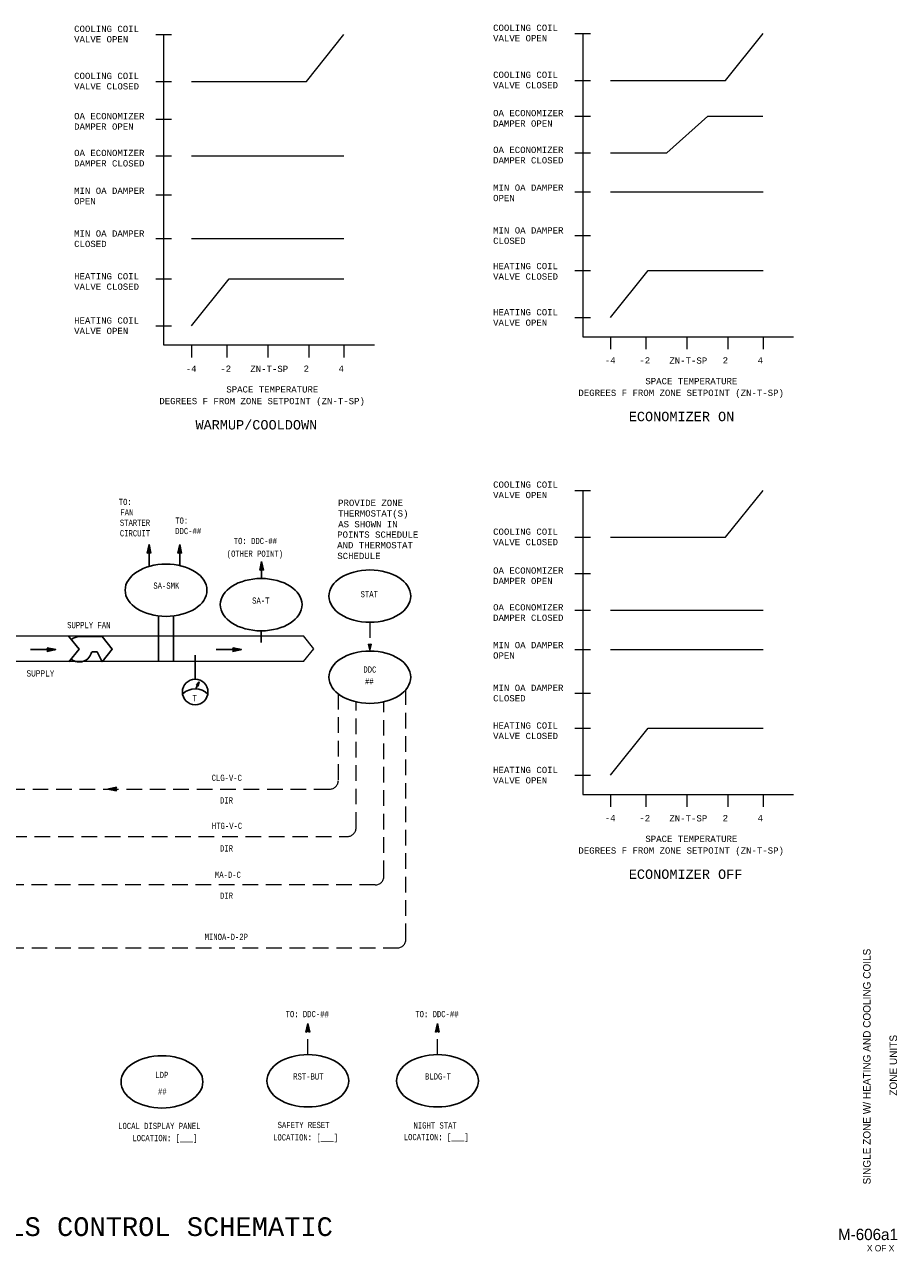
# Model space of a CAD drawing. Header units: inches. Extents: x 2.3 to 32.1, y 0.4 to 20.1.
# Tile 4 of 4: x 18.2 to 32.1, y 0.4 to 20.1. Entities that reach past the tile are written whole.
import ezdxf
from ezdxf.enums import TextEntityAlignment as Align

# ---------------------------------------------------------------- set-up
doc = ezdxf.new("R2010")
doc.units = ezdxf.units.IN
doc.header["$MEASUREMENT"] = 0
doc.linetypes.add('HIDDEN', pattern=[0.375, 0.25, -0.125])
for name, color, linetype, lineweight in [('G-ANNO-DATA', 7, 'Continuous', 0), ('M-ANNO-SYMB', 6, 'Continuous', 30), ('M-ANNO-TEXT', 2, 'Continuous', 30), ('M-DIAG-GRPH', 6, 'Continuous', 13), ('M-DIAG-INPD', 1, 'Continuous', 0)]:
    doc.layers.add(name, color=color, linetype=linetype, lineweight=lineweight)
doc.styles.add('CONTROLTXT', font='monotxt.shx')
doc.styles.add('Style-LOW_RES_FILLED', font='LOW_RES_FILLED.shx')

msp = doc.modelspace()

# ---------------------------------------------------------------- linework, layer by layer
at = {"layer": 'M-ANNO-SYMB', "linetype": 'Continuous'}
for p, q in [((20.172, 11.747), (20.142, 11.606)), ((20.142, 11.606), (20.172, 11.621)), ((20.143, 11.613), (20.147, 11.609)), ((20.144, 11.618), (20.19, 11.663)), ((20.145, 11.608), (20.192, 11.655)), ((20.145, 11.621), (20.154, 11.613)), ((20.147, 11.632), (20.188, 11.672)), ((20.147, 11.63), (20.161, 11.616)), ((20.149, 11.639), (20.168, 11.62)), ((20.15, 11.645), (20.186, 11.681)), ((20.151, 11.648), (20.182, 11.616)), ((20.153, 11.659), (20.184, 11.69)), ((20.153, 11.656), (20.202, 11.607)), ((20.155, 11.665), (20.199, 11.621)), ((20.156, 11.672), (20.182, 11.699)), ((20.156, 11.674), (20.196, 11.634)), ((20.158, 11.683), (20.193, 11.648)), ((20.159, 11.686), (20.18, 11.707)), ((20.16, 11.691), (20.19, 11.661)), ((20.162, 11.699), (20.178, 11.716)), ((20.162, 11.7), (20.187, 11.675)), ((20.164, 11.709), (20.184, 11.688)), ((20.165, 11.713), (20.177, 11.725)), ((20.166, 11.718), (20.181, 11.702)), ((20.166, 11.618), (20.193, 11.646)), ((20.168, 11.726), (20.175, 11.733)), ((20.168, 11.726), (20.179, 11.715)), ((20.169, 11.735), (20.176, 11.729)), ((20.17, 11.74), (20.173, 11.742)), ((20.171, 11.744), (20.173, 11.742)), ((20.202, 11.606), (20.172, 11.747)), ((20.172, 11.621), (20.202, 11.606)), ((20.177, 11.619), (20.195, 11.637)), ((20.184, 11.615), (20.197, 11.629)), ((20.191, 11.612), (20.199, 11.62)), ((20.198, 11.608), (20.201, 11.611)), ((20.633, 11.606), (20.663, 11.747)), ((20.663, 11.621), (20.633, 11.606)), ((20.683, 11.656), (20.634, 11.607)), ((20.637, 11.608), (20.634, 11.611)), ((20.681, 11.665), (20.636, 11.621)), ((20.644, 11.612), (20.636, 11.62)), ((20.651, 11.615), (20.638, 11.629)), ((20.679, 11.674), (20.639, 11.634)), ((20.658, 11.619), (20.64, 11.637)), ((20.677, 11.683), (20.642, 11.648)), ((20.67, 11.618), (20.642, 11.646)), ((20.691, 11.608), (20.644, 11.655)), ((20.675, 11.691), (20.645, 11.661)), ((20.691, 11.618), (20.646, 11.663)), ((20.673, 11.7), (20.648, 11.675)), ((20.688, 11.632), (20.648, 11.672)), ((20.685, 11.645), (20.649, 11.681)), ((20.671, 11.709), (20.651, 11.688)), ((20.682, 11.659), (20.651, 11.69)), ((20.679, 11.672), (20.653, 11.699)), ((20.685, 11.648), (20.653, 11.616)), ((20.67, 11.718), (20.654, 11.702)), ((20.676, 11.686), (20.655, 11.707)), ((20.668, 11.726), (20.657, 11.715)), ((20.674, 11.699), (20.657, 11.716)), ((20.671, 11.713), (20.659, 11.725)), ((20.666, 11.735), (20.66, 11.729)), ((20.668, 11.726), (20.661, 11.733)), ((20.663, 11.747), (20.693, 11.606)), ((20.664, 11.744), (20.663, 11.742)), ((20.665, 11.74), (20.663, 11.742)), ((20.693, 11.606), (20.663, 11.621)), ((20.686, 11.639), (20.667, 11.62)), ((20.688, 11.63), (20.674, 11.616)), ((20.69, 11.621), (20.681, 11.613)), ((20.692, 11.613), (20.688, 11.609)), ((21.972, 11.473), (21.942, 11.333)), ((21.945, 11.345), (21.99, 11.39)), ((21.948, 11.359), (21.988, 11.399)), ((21.951, 11.372), (21.986, 11.408)), ((21.954, 11.386), (21.985, 11.417)), ((21.955, 11.392), (21.999, 11.348)), ((21.957, 11.399), (21.983, 11.426)), ((21.957, 11.401), (21.996, 11.361)), ((21.959, 11.413), (21.981, 11.434)), ((21.959, 11.41), (21.994, 11.375)), ((21.961, 11.418), (21.991, 11.388)), ((21.962, 11.426), (21.979, 11.443)), ((21.963, 11.427), (21.988, 11.402)), ((21.964, 11.436), (21.985, 11.415)), ((22.002, 11.333), (21.972, 11.473)), ((21.942, 11.333), (21.972, 11.348)), ((21.944, 11.34), (21.948, 11.336)), ((21.945, 11.335), (21.992, 11.382)), ((21.946, 11.348), (21.955, 11.34)), ((21.948, 11.357), (21.962, 11.343)), ((21.949, 11.366), (21.969, 11.347)), ((21.951, 11.375), (21.983, 11.343)), ((21.953, 11.383), (22.002, 11.334)), ((21.966, 11.345), (21.994, 11.373)), ((21.972, 11.348), (22.002, 11.333)), ((21.977, 11.346), (21.996, 11.364)), ((21.985, 11.342), (21.998, 11.356)), ((21.992, 11.339), (22, 11.347)), ((21.999, 11.335), (22.001, 11.338)), ((20.321, 10.603), (20.321, 9.88)), ((20.564, 10.603), (20.564, 9.88)), ((21.966, 10.365), (21.966, 10.175)), ((18.275, 10.063), (18.68, 10.063)), ((18.54, 10.093), (18.68, 10.063)), ((18.59, 10.044), (18.54, 10.093)), ((18.555, 10.063), (18.54, 10.093)), ((18.68, 10.063), (18.54, 10.033)), ((18.54, 10.033), (18.555, 10.063)), ((18.541, 10.09), (18.544, 10.092)), ((18.541, 10.036), (18.588, 10.083)), ((18.546, 10.035), (18.542, 10.039)), ((18.545, 10.083), (18.553, 10.091)), ((18.555, 10.037), (18.546, 10.046)), ((18.549, 10.076), (18.562, 10.089)), ((18.563, 10.039), (18.549, 10.053)), ((18.581, 10.042), (18.55, 10.074)), ((18.551, 10.036), (18.597, 10.081)), ((18.552, 10.068), (18.571, 10.087)), ((18.552, 10.057), (18.579, 10.085)), ((18.572, 10.04), (18.553, 10.06)), ((18.598, 10.046), (18.554, 10.09)), ((18.565, 10.039), (18.605, 10.079)), ((18.607, 10.048), (18.568, 10.087)), ((18.578, 10.042), (18.614, 10.077)), ((18.616, 10.05), (18.581, 10.085)), ((18.592, 10.045), (18.623, 10.076)), ((18.625, 10.052), (18.595, 10.082)), ((18.605, 10.048), (18.632, 10.074)), ((18.633, 10.054), (18.608, 10.079)), ((18.619, 10.05), (18.64, 10.072)), ((18.642, 10.055), (18.622, 10.076)), ((18.632, 10.053), (18.649, 10.07)), ((18.651, 10.057), (18.635, 10.073)), ((18.646, 10.056), (18.658, 10.068)), ((18.66, 10.059), (18.649, 10.07)), ((18.659, 10.059), (18.667, 10.066)), ((18.668, 10.061), (18.662, 10.067)), ((18.673, 10.062), (18.675, 10.064)), ((18.677, 10.063), (18.676, 10.064)), ((21.247, 10.063), (21.652, 10.063)), ((21.512, 10.093), (21.652, 10.063)), ((21.527, 10.063), (21.512, 10.093)), ((21.652, 10.063), (21.512, 10.033)), ((21.512, 10.033), (21.527, 10.063)), ((21.562, 10.044), (21.513, 10.093)), ((21.513, 10.036), (21.56, 10.083)), ((21.514, 10.09), (21.517, 10.092)), ((21.518, 10.035), (21.515, 10.039)), ((21.517, 10.083), (21.525, 10.091)), ((21.527, 10.037), (21.518, 10.046)), ((21.521, 10.076), (21.534, 10.089)), ((21.553, 10.042), (21.522, 10.074)), ((21.536, 10.039), (21.522, 10.053)), ((21.524, 10.057), (21.552, 10.085)), ((21.524, 10.036), (21.569, 10.081)), ((21.525, 10.068), (21.543, 10.087)), ((21.545, 10.04), (21.525, 10.06)), ((21.571, 10.046), (21.526, 10.09)), ((21.537, 10.039), (21.578, 10.079)), ((21.58, 10.048), (21.54, 10.087)), ((21.551, 10.042), (21.587, 10.077)), ((21.588, 10.05), (21.553, 10.085)), ((21.564, 10.045), (21.595, 10.076)), ((21.597, 10.052), (21.567, 10.082)), ((21.578, 10.048), (21.604, 10.074)), ((21.606, 10.054), (21.58, 10.079)), ((21.591, 10.05), (21.613, 10.072)), ((21.614, 10.055), (21.594, 10.076)), ((21.605, 10.053), (21.622, 10.07)), ((21.623, 10.057), (21.607, 10.073)), ((21.618, 10.056), (21.63, 10.068)), ((21.632, 10.059), (21.621, 10.07)), ((21.632, 10.059), (21.639, 10.066)), ((21.641, 10.061), (21.634, 10.067)), ((21.645, 10.062), (21.648, 10.064)), ((21.649, 10.063), (21.648, 10.064)), ((20.912, 9.973), (20.912, 9.589)), ((20.93, 9.493), (20.972, 9.549)), ((20.947, 9.494), (20.93, 9.493)), ((20.962, 9.505), (20.931, 9.493)), ((20.936, 9.493), (20.934, 9.498)), ((20.963, 9.51), (20.935, 9.499)), ((20.94, 9.493), (20.937, 9.502)), ((20.964, 9.514), (20.939, 9.504)), ((20.944, 9.494), (20.94, 9.505)), ((20.961, 9.501), (20.941, 9.493)), ((20.949, 9.491), (20.942, 9.509)), ((20.965, 9.518), (20.943, 9.51)), ((20.956, 9.482), (20.945, 9.512)), ((20.966, 9.522), (20.947, 9.515)), ((20.958, 9.487), (20.947, 9.516)), ((20.957, 9.481), (20.947, 9.494)), ((20.96, 9.497), (20.948, 9.492)), ((20.96, 9.493), (20.95, 9.519)), ((20.959, 9.493), (20.95, 9.489)), ((20.967, 9.527), (20.951, 9.52)), ((20.961, 9.5), (20.952, 9.523)), ((20.959, 9.488), (20.953, 9.486)), ((20.968, 9.531), (20.954, 9.526)), ((20.962, 9.506), (20.955, 9.526)), ((20.958, 9.484), (20.955, 9.483)), ((20.972, 9.549), (20.957, 9.481)), ((20.964, 9.513), (20.957, 9.53)), ((20.968, 9.535), (20.958, 9.531)), ((20.965, 9.52), (20.96, 9.533)), ((20.969, 9.539), (20.962, 9.537)), ((20.967, 9.526), (20.963, 9.537)), ((20.968, 9.533), (20.965, 9.54)), ((19.511, 7.833), (19.651, 7.863)), ((19.612, 7.855), (19.576, 7.819)), ((19.626, 7.857), (19.585, 7.817)), ((19.639, 7.86), (19.594, 7.815)), ((19.649, 7.86), (19.602, 7.813)), ((19.609, 7.854), (19.641, 7.823)), ((19.618, 7.856), (19.638, 7.836)), ((19.627, 7.858), (19.641, 7.844)), ((19.651, 7.863), (19.636, 7.833)), ((19.636, 7.86), (19.645, 7.851)), ((19.645, 7.861), (19.648, 7.858)), ((19.651, 7.803), (19.511, 7.833)), ((19.513, 7.833), (19.515, 7.832)), ((19.517, 7.834), (19.515, 7.832)), ((19.522, 7.835), (19.528, 7.829)), ((19.531, 7.837), (19.524, 7.83)), ((19.531, 7.837), (19.542, 7.826)), ((19.544, 7.84), (19.533, 7.828)), ((19.54, 7.839), (19.555, 7.823)), ((19.558, 7.843), (19.541, 7.826)), ((19.548, 7.841), (19.569, 7.82)), ((19.571, 7.846), (19.55, 7.824)), ((19.557, 7.843), (19.582, 7.817)), ((19.585, 7.849), (19.559, 7.823)), ((19.566, 7.845), (19.596, 7.815)), ((19.598, 7.852), (19.567, 7.821)), ((19.574, 7.846), (19.609, 7.812)), ((19.583, 7.848), (19.623, 7.809)), ((19.592, 7.85), (19.636, 7.806)), ((19.601, 7.852), (19.65, 7.803)), ((19.639, 7.839), (19.611, 7.811)), ((19.638, 7.828), (19.62, 7.809)), ((19.642, 7.821), (19.629, 7.808)), ((19.636, 7.833), (19.651, 7.803)), ((19.645, 7.814), (19.637, 7.806)), ((19.649, 7.807), (19.646, 7.804)), ((22.712, 4.081), (22.682, 3.941)), ((22.682, 3.941), (22.712, 3.956)), ((22.683, 3.947), (22.687, 3.943)), ((22.684, 3.952), (22.729, 3.998)), ((22.684, 3.942), (22.731, 3.989)), ((22.685, 3.956), (22.694, 3.947)), ((22.687, 3.966), (22.728, 4.006)), ((22.687, 3.964), (22.701, 3.95)), ((22.689, 3.973), (22.708, 3.954)), ((22.69, 3.979), (22.726, 4.015)), ((22.691, 3.982), (22.722, 3.95)), ((22.692, 3.991), (22.741, 3.941)), ((22.693, 3.993), (22.724, 4.024)), ((22.694, 3.999), (22.739, 3.955)), ((22.696, 4.006), (22.722, 4.033)), ((22.696, 4.008), (22.736, 3.968)), ((22.698, 4.017), (22.733, 3.982)), ((22.699, 4.02), (22.72, 4.041)), ((22.7, 4.025), (22.73, 3.995)), ((22.702, 4.033), (22.718, 4.05)), ((22.702, 4.034), (22.727, 4.009)), ((22.704, 4.047), (22.716, 4.059)), ((22.704, 4.043), (22.724, 4.022)), ((22.706, 4.052), (22.721, 4.036)), ((22.706, 3.953), (22.733, 3.98)), ((22.707, 4.06), (22.714, 4.067)), ((22.707, 4.06), (22.718, 4.049)), ((22.709, 4.069), (22.715, 4.063)), ((22.71, 4.074), (22.713, 4.076)), ((22.711, 4.078), (22.713, 4.076)), ((22.742, 3.941), (22.712, 4.081)), ((22.712, 3.956), (22.742, 3.941)), ((22.717, 3.953), (22.735, 3.971)), ((22.724, 3.95), (22.737, 3.963)), ((22.731, 3.946), (22.739, 3.954)), ((22.738, 3.942), (22.741, 3.945)), ((24.786, 4.081), (24.756, 3.941)), ((24.756, 3.941), (24.786, 3.956)), ((24.758, 3.947), (24.761, 3.943)), ((24.759, 3.952), (24.804, 3.998)), ((24.759, 3.942), (24.806, 3.989)), ((24.759, 3.956), (24.768, 3.947)), ((24.761, 3.964), (24.775, 3.95)), ((24.762, 3.966), (24.802, 4.006)), ((24.763, 3.973), (24.783, 3.954)), ((24.764, 3.979), (24.8, 4.015)), ((24.765, 3.982), (24.796, 3.95)), ((24.767, 3.993), (24.798, 4.024)), ((24.767, 3.991), (24.816, 3.941)), ((24.769, 3.999), (24.813, 3.955)), ((24.77, 4.006), (24.796, 4.033)), ((24.771, 4.008), (24.81, 3.968)), ((24.773, 4.02), (24.795, 4.041)), ((24.773, 4.017), (24.807, 3.982)), ((24.774, 4.025), (24.804, 3.995)), ((24.776, 4.033), (24.793, 4.05)), ((24.776, 4.034), (24.802, 4.009)), ((24.778, 4.043), (24.799, 4.022)), ((24.779, 4.047), (24.791, 4.059)), ((24.78, 4.052), (24.796, 4.036)), ((24.78, 3.953), (24.808, 3.98)), ((24.782, 4.06), (24.789, 4.067)), ((24.782, 4.06), (24.793, 4.049)), ((24.784, 4.069), (24.79, 4.063)), ((24.785, 4.074), (24.787, 4.076)), ((24.816, 3.941), (24.786, 4.081)), ((24.786, 4.078), (24.787, 4.076)), ((24.786, 3.956), (24.816, 3.941)), ((24.791, 3.953), (24.81, 3.971)), ((24.798, 3.95), (24.811, 3.963)), ((24.805, 3.946), (24.813, 3.954)), ((24.812, 3.942), (24.815, 3.945))]:
    msp.add_line(p, q, dxfattribs=at)
at = {"layer": 'M-ANNO-SYMB'}
for p, q in [((20.172, 11.394), (20.172, 11.681)), ((20.663, 11.407), (20.663, 11.681)), ((21.972, 11.201), (21.972, 11.335)), ((23.685, 10.153), (23.705, 10.143)), ((23.705, 10.058), (23.685, 10.153)), ((23.686, 10.152), (23.718, 10.12)), ((23.686, 10.149), (23.688, 10.151)), ((23.686, 10.145), (23.717, 10.114)), ((23.687, 10.143), (23.693, 10.149)), ((23.688, 10.137), (23.698, 10.146)), ((23.688, 10.136), (23.716, 10.108)), ((23.689, 10.131), (23.703, 10.144)), ((23.69, 10.127), (23.715, 10.102)), ((23.691, 10.125), (23.712, 10.146)), ((23.692, 10.119), (23.725, 10.152)), ((23.692, 10.117), (23.713, 10.096)), ((23.693, 10.113), (23.723, 10.143)), ((23.694, 10.107), (23.721, 10.134)), ((23.694, 10.108), (23.712, 10.09)), ((23.696, 10.101), (23.719, 10.125)), ((23.696, 10.099), (23.711, 10.084)), ((23.697, 10.095), (23.717, 10.116)), ((23.698, 10.089), (23.715, 10.107)), ((23.698, 10.09), (23.709, 10.079)), ((23.7, 10.083), (23.714, 10.097)), ((23.7, 10.081), (23.708, 10.073)), ((23.701, 10.145), (23.72, 10.126)), ((23.701, 10.077), (23.711, 10.088)), ((23.702, 10.071), (23.71, 10.079)), ((23.702, 10.072), (23.707, 10.067)), ((23.703, 10.066), (23.708, 10.07)), ((23.704, 10.062), (23.706, 10.061)), ((23.705, 10.143), (23.725, 10.153)), ((23.725, 10.153), (23.705, 10.058)), ((23.705, 10.06), (23.706, 10.061)), ((23.708, 10.145), (23.721, 10.132)), ((23.713, 10.147), (23.722, 10.138)), ((23.718, 10.149), (23.723, 10.144)), ((23.723, 10.152), (23.725, 10.15)), ((20.92, 9.433), (20.944, 9.488))]:
    msp.add_line(p, q, dxfattribs=at)
at = {"layer": 'M-ANNO-SYMB', "linetype": 'Continuous', "flags": 128}
for points in [[(18.89, 10.273), (19.052, 10.07), (18.89, 9.868)], [(19.422, 9.868), (19.584, 10.07), (19.422, 10.273), (19.057, 10.273)], [(19.422, 9.868), (19.341, 10.03), (19.26, 10.03)]]:
    msp.add_lwpolyline(points, dxfattribs=at)
at = {"layer": 'M-ANNO-SYMB'}
msp.add_circle((20.91, 9.386), 0.205, dxfattribs=at)
at = {"layer": 'M-ANNO-SYMB', "linetype": 'Continuous'}
for radius, start, end in [(0.202, 90, 128.7046), (0.203, 231.2954, 348.4654)]:
    msp.add_arc((19.055, 10.069), radius, start, end, dxfattribs=at)
at = {"layer": 'M-ANNO-SYMB'}
msp.add_arc((20.91, 9.153), 0.284, 44.3692, 134.3247, dxfattribs=at)
for centre in [(20.444, 11.014), (21.966, 10.783), (23.705, 10.92), (23.705, 9.622), (20.378, 3.147), (22.713, 3.164), (24.788, 3.164)]:
    msp.add_ellipse(centre, major_axis=(0.655, 0), ratio=0.638644, dxfattribs=at)
at = {"layer": 'M-DIAG-GRPH', "linetype": 'Continuous'}
for p, q in [((20.28, 19.904), (20.53, 19.904)), ((20.405, 19.904), (20.405, 14.938)), ((26.985, 19.922), (27.235, 19.922)), ((27.11, 19.922), (27.11, 15.071)), ((20.28, 19.154), (20.53, 19.154)), ((26.985, 19.171), (27.235, 19.171)), ((20.28, 18.552), (20.53, 18.552)), ((26.985, 18.601), (27.235, 18.601)), ((20.28, 17.966), (20.53, 17.966)), ((26.985, 18.015), (27.235, 18.015)), ((20.28, 17.339), (20.53, 17.339)), ((26.985, 17.388), (27.235, 17.388)), ((26.985, 16.689), (27.235, 16.689)), ((27.11, 16.689), (27.11, 16.536)), ((20.28, 16.64), (20.53, 16.64)), ((26.985, 16.13), (27.235, 16.13)), ((20.28, 15.997), (20.53, 15.997)), ((26.985, 15.38), (27.235, 15.38)), ((20.28, 15.247), (20.53, 15.247)), ((20.405, 14.938), (23.78, 14.938)), ((20.853, 14.938), (20.853, 14.738)), ((21.415, 14.938), (21.415, 14.738)), ((22.072, 14.938), (22.072, 14.738)), ((22.728, 14.938), (22.728, 14.738)), ((23.291, 14.938), (23.291, 14.738)), ((27.11, 15.071), (30.485, 15.071)), ((27.557, 15.071), (27.557, 14.871)), ((28.12, 15.071), (28.12, 14.871)), ((28.777, 15.071), (28.777, 14.871)), ((29.433, 15.071), (29.433, 14.871)), ((29.996, 15.071), (29.996, 14.871)), ((26.985, 12.611), (27.235, 12.611)), ((27.11, 12.611), (27.11, 7.746)), ((26.985, 11.861), (27.235, 11.861)), ((26.985, 11.281), (27.235, 11.281)), ((26.985, 10.695), (27.235, 10.695)), ((26.985, 10.068), (27.235, 10.068)), ((26.985, 9.369), (27.235, 9.369)), ((27.11, 9.369), (27.11, 9.06)), ((26.985, 8.805), (27.235, 8.805)), ((26.985, 8.055), (27.235, 8.055)), ((27.11, 7.746), (30.485, 7.746)), ((27.557, 7.746), (27.557, 7.546)), ((28.12, 7.746), (28.12, 7.546)), ((28.777, 7.746), (28.777, 7.546)), ((29.433, 7.746), (29.433, 7.546)), ((29.996, 7.746), (29.996, 7.546))]:
    msp.add_line(p, q, dxfattribs=at)
at = {"layer": 'M-DIAG-GRPH'}
for p, q in [((22.689, 19.154), (23.291, 19.904)), ((29.394, 19.171), (29.996, 19.922)), ((20.853, 19.154), (22.689, 19.154)), ((27.557, 19.171), (29.394, 19.171)), ((28.459, 18.015), (29.115, 18.601)), ((29.115, 18.601), (29.992, 18.601)), ((20.853, 17.966), (23.291, 17.966)), ((27.557, 18.015), (28.459, 18.015)), ((27.557, 17.388), (29.996, 17.388)), ((20.853, 16.64), (23.291, 16.64)), ((27.557, 15.38), (28.159, 16.13)), ((28.159, 16.13), (29.996, 16.13)), ((20.853, 15.247), (21.454, 15.997)), ((21.454, 15.997), (23.291, 15.997)), ((29.394, 11.861), (29.996, 12.611)), ((27.557, 11.861), (29.394, 11.861)), ((27.557, 10.695), (29.996, 10.695)), ((27.557, 10.068), (29.996, 10.068)), ((27.557, 8.055), (28.159, 8.805)), ((28.159, 8.805), (29.996, 8.805))]:
    msp.add_line(p, q, dxfattribs=at)
at = {"layer": 'M-DIAG-GRPH', "linetype": 'HIDDEN'}
for p, q in [((23.705, 10.502), (23.705, 10.054)), ((23.2, 9.356), (23.2, 7.969)), ((23.484, 7.213), (23.484, 9.229)), ((23.928, 6.437), (23.928, 9.229)), ((24.281, 5.429), (24.281, 9.423)), ((17.185, 7.833), (23.063, 7.833)), ((13.465, 7.075), (23.347, 7.075)), ((23.791, 6.299), (8.486, 6.299)), ((6.669, 5.291), (24.143, 5.291))]:
    msp.add_line(p, q, dxfattribs=at)
at = {"layer": 'M-DIAG-GRPH', "color": 6, "linetype": 'Continuous'}
msp.add_line((22.644, 9.874), (9.179, 9.874), dxfattribs=at)
at = {"layer": 'M-DIAG-GRPH', "color": 6, "linetype": 'HIDDEN'}
for p, q in [((22.712, 3.582), (22.715, 3.999)), ((24.786, 3.582), (24.79, 3.999))]:
    msp.add_line(p, q, dxfattribs=at)
at = {"layer": 'M-DIAG-GRPH', "color": 6, "linetype": 'Continuous', "flags": 128}
for points in [[(10.267, 10.282), (22.644, 10.282)], [(22.644, 9.874), (22.644, 9.874), (22.806, 10.078), (22.644, 10.282)]]:
    msp.add_lwpolyline(points, dxfattribs=at)
at = {"layer": 'M-DIAG-GRPH', "linetype": 'HIDDEN'}
for centre in [(23.063, 7.97), (23.347, 7.213), (23.791, 6.437), (24.143, 5.429)]:
    msp.add_arc(centre, 0.138, 270, 0, dxfattribs=at)

# ---------------------------------------------------------------- texts
at = {"layer": 'G-ANNO-DATA', "color": 7, "linetype": 'Continuous', "lineweight": 0, "style": 'Style-LOW_RES_FILLED'}
for s, p in [('SINGLE ZONE W/ HEATING AND COOLING COILS', (31.657, 3.392)), ('ZONE UNITS', (32.08, 3.412))]:
    msp.add_text(s, height=0.12, rotation=90, dxfattribs=at).set_placement(p, align=Align.MIDDLE_CENTER)
msp.add_text('M-606a1', height=0.1815, dxfattribs=at).set_placement((31.675, 0.706), align=Align.MIDDLE_CENTER)
msp.add_text('X OF X', height=0.1, dxfattribs=at).set_placement((31.658, 0.535), align=Align.TOP_LEFT)
at = {"layer": 'M-ANNO-TEXT', "linetype": 'Continuous', "style": 'CONTROLTXT'}
for s, height, p in [('ZN-T-SP', 0.1, (28.8, 14.689)), ('ZN-T-SP', 0.1, (22.095, 14.556)), ('SPACE TEMPERATURE', 0.10003, (28.849, 14.36)), ('SPACE TEMPERATURE', 0.10003, (22.144, 14.228)), ('ZN-T-SP', 0.1, (28.8, 7.364)), ('SPACE TEMPERATURE', 0.10003, (28.849, 7.036))]:
    msp.add_text(s, height=height, dxfattribs=at).set_placement(p, align=Align.MIDDLE_CENTER)
at = {"layer": 'M-ANNO-TEXT', "style": 'CONTROLTXT'}
for s, height, p in [('WARMUP/COOLDOWN', 0.15004, (20.915, 13.586)), ('ECONOMIZER ON', 0.15004, (27.848, 13.719)), ('PROVIDE ZONE ', 0.1, (23.197, 12.362)), ('THERMOSTAT(S)', 0.1, (23.197, 12.193)), ('AS SHOWN IN ', 0.1, (23.198, 12.021)), ('AND THERMOSTAT', 0.1, (23.182, 11.685)), ('POINTS SCHEDULE', 0.1, (23.182, 11.854)), ('SCHEDULE', 0.1, (23.184, 11.513)), ('ECONOMIZER OFF', 0.15004, (27.848, 6.395)), ('SINGLE ZONE WITH HEATING AND COOLING COILS CONTROL SCHEMATIC', 0.3, (7.534, 0.68))]:
    msp.add_text(s, height=height, dxfattribs=at).set_placement(p)
for s, width, p in [('TO:', 0.8, (19.687, 12.377)), ('FAN', 0.8, (19.713, 12.211)), ('TO:', 0.8, (20.591, 12.078)), ('STARTER', 0.8, (19.705, 12.044)), ('CIRCUIT', 0.8, (19.705, 11.875)), ('DDC-##', 0.8, (20.591, 11.911)), ('TO: DDC-##', 0.8, (21.527, 11.752)), ('(OTHER POINT)', 0.8, (21.415, 11.549)), ('SUPPLY', 0.859848, (18.211, 9.633)), ('T', 0.8, (20.867, 9.236)), ('SAFETY RESET', 0.8, (22.229, 2.407))]:
    msp.add_text(s, height=0.1, dxfattribs=dict(at, width=width)).set_placement(p)
at = {"layer": 'M-ANNO-TEXT', "linetype": 'Continuous', "style": 'CONTROLTXT', "width": 0.8}
for s, p in [('SA-SMK', (20.448, 11.037)), ('STAT', (23.695, 10.901)), ('SA-T', (21.96, 10.798)), ('SUPPLY FAN', (19.208, 10.406)), ('DDC', (23.705, 9.695)), ('##', (23.696, 9.506)), ('CLG-V-C', (21.416, 7.962)), ('HTG-V-C', (21.42, 7.193)), ('MA-D-C', (21.434, 6.411)), ('MINOA-D-2P', (21.408, 5.417)), ('TO: DDC-##', (22.703, 4.182)), ('TO: DDC-##', (24.778, 4.182)), ('LDP', (20.376, 3.208)), ('RST-BUT', (22.721, 3.184)), ('BLDG-T', (24.795, 3.184)), ('##', (20.384, 2.943))]:
    msp.add_text(s, height=0.1, dxfattribs=at).set_placement(p, align=Align.CENTER)
for s, p in [('DIR', (21.307, 7.601)), ('DIR', (21.307, 6.833)), ('DIR', (21.307, 6.076)), ('LOCAL DISPLAY PANEL', (19.678, 2.392)), ('NIGHT STAT', (24.403, 2.4)), ('LOCATION: [___]', (19.905, 2.198)), ('LOCATION: [___]', (22.157, 2.209)), ('LOCATION: [___]', (24.247, 2.214))]:
    msp.add_text(s, height=0.1, dxfattribs=at).set_placement(p)
at = {"layer": 'M-ANNO-TEXT', "char_height": 0.1, "attachment_point": 1, "style": 'CONTROLTXT'}
for s, insert, width in [('COOLING COIL VALVE OPEN', (18.973, 20.047), 1.19848), ('COOLING COIL VALVE OPEN', (25.677, 20.064), 1.19848), ('COOLING COIL VALVE CLOSED', (18.973, 19.294), 1.30712), ('COOLING COIL VALVE CLOSED', (25.677, 19.312), 1.30712), ('OA ECONOMIZER DAMPER OPEN', (18.973, 18.65), 1.3071), ('OA ECONOMIZER DAMPER OPEN', (25.677, 18.699), 1.3071), ('OA ECONOMIZER DAMPER CLOSED', (18.973, 18.061), 1.3071), ('OA ECONOMIZER DAMPER CLOSED', (25.677, 18.11), 1.3071), ('MIN OA DAMPER OPEN', (25.677, 17.506), 1.3071), ('MIN OA DAMPER OPEN', (18.973, 17.456), 1.3071), ('MIN OA DAMPER CLOSED', (18.973, 16.772), 1.3071), ('MIN OA DAMPER CLOSED', (25.677, 16.822), 1.3071), ('HEATING COIL VALVE CLOSED', (25.677, 16.251), 1.30712), ('HEATING COIL VALVE CLOSED', (18.973, 16.088), 1.30712), ('HEATING COIL VALVE OPEN', (25.677, 15.512), 1.30712), ('HEATING COIL VALVE OPEN', (18.973, 15.38), 1.30712), ('COOLING COIL VALVE OPEN', (25.677, 12.754), 1.19848), ('COOLING COIL VALVE CLOSED', (25.677, 12.001), 1.30712), ('OA ECONOMIZER DAMPER OPEN', (25.677, 11.379), 1.3071), ('OA ECONOMIZER DAMPER CLOSED', (25.677, 10.79), 1.3071), ('MIN OA DAMPER OPEN', (25.677, 10.186), 1.3071), ('MIN OA DAMPER CLOSED', (25.677, 9.502), 1.3071), ('HEATING COIL VALVE CLOSED', (25.677, 8.899), 1.30712), ('HEATING COIL VALVE OPEN', (25.677, 8.188), 1.30712)]:
    msp.add_mtext(s, dxfattribs=dict(at, insert=insert, width=width))
at = {"layer": 'M-DIAG-INPD', "linetype": 'Continuous', "style": 'CONTROLTXT'}
for s, p in [('-4', (27.55, 14.692)), ('-2', (28.103, 14.692)), ('2', (29.393, 14.692)), ('4', (29.952, 14.692)), ('-4', (20.845, 14.559)), ('-2', (21.398, 14.559)), ('2', (22.688, 14.559)), ('4', (23.247, 14.559)), ('DEGREES F FROM ZONE SETPOINT (ZN-T-SP)', (28.686, 14.173)), ('DEGREES F FROM ZONE SETPOINT (ZN-T-SP)', (21.981, 14.041)), ('-4', (27.55, 7.368)), ('-2', (28.103, 7.368)), ('2', (29.393, 7.368)), ('4', (29.952, 7.368)), ('DEGREES F FROM ZONE SETPOINT (ZN-T-SP)', (28.686, 6.849))]:
    msp.add_text(s, height=0.1, dxfattribs=at).set_placement(p, align=Align.MIDDLE_CENTER)

doc.saveas('drawing.dxf')
